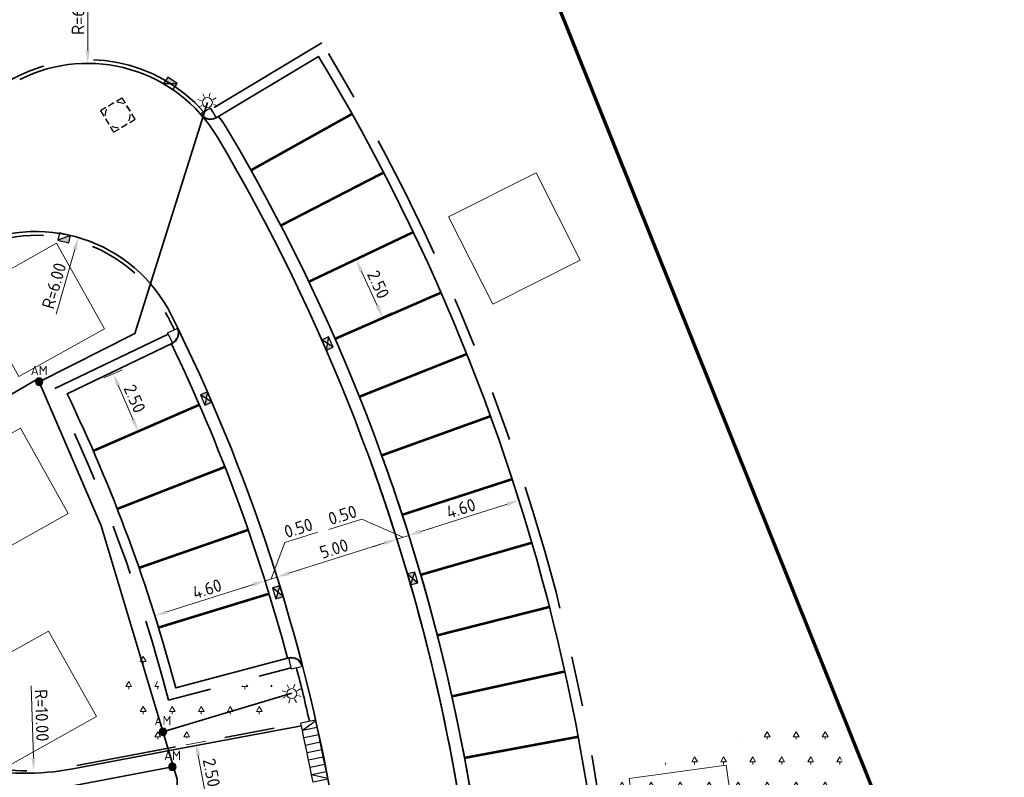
# Model space of a CAD drawing. Header units: metres. Extents: x 109063 to 109671, y 521086 to 521391.
# Tile 72 of 85: x 109318 to 109357, y 521324 to 521354. Entities that reach past the tile are written whole.
import ezdxf
from ezdxf.enums import TextEntityAlignment as Align
from ezdxf.lldxf.tags import DXFTag

# ---------------------------------------------------------------- set-up
doc = ezdxf.new("R2010")
doc.units = ezdxf.units.M
doc.header["$PDMODE"] = 2
for name, pattern in [('NLCS-HIDDEN', [4, 2, -2]), ('VH-OPSLUITBAND-SO', [10, 4, -2, 2, -2]), ('VH-TROTTOIRBAND-SO', [15, 5, -2, 2, -2, 2, -2])]:
    doc.linetypes.add(name, pattern=pattern)
for name, color, linetype, lineweight in [('N-WE-GR-BEPLANTING_NATUUR_BOS-A-200', 92, 'Continuous', 18), ('N-WE-KG-WERKGRENS_FASE 3A-G', 10, 'XX-WERKGRENS_CIRCEL', 70), ('N-WE-KL-ET_LS_OV_LICHTMAST-S', 190, 'Continuous', 25), ('N-WE-OV-HULPSTUK_MOF-S-200', 190, 'Continuous', 25), ('N-WE-OV-KABEL_GROEP4-G', 210, 'OV-KABEL-SO', 35), ('N-WE-RI-HWA_GOOT-G', 150, 'Continuous', 35), ('N-WE-RI-HWA_KOLK_STRAATKOLK-S-200', 150, 'Continuous', 25), ('N-WE-RI-HWA_KOLK_TROTTOIRKOLK-S-200', 150, 'Continuous', 25), ('N-WE-RI-PUT-S-250', 7, 'Continuous', 25), ('N-WE-VH-KANTOPSLUITING_ELEMENT_INRIT-S', 7, 'Continuous', 25), ('N-WE-VH-KANTOPSLUITING_OPSLUITBAND_100X200-G', 150, 'VH-OPSLUITBAND-SO', 35), ('N-WE-VH-KANTOPSLUITING_TROTTOIRBAND_130 150_160_HOEKBLOK-S', 210, 'Continuous', 25), ('N-WE-VH-KANTOPSLUITING_TROTTOIRBAND_130X150-G', 210, 'VH-TROTTOIRBAND-SO', 35), ('N-WE-VH-KANTVERHARDING_WEG-G', 4, 'Continuous', 35), ('N-WE-VW-MARKERING_PARKEERVAK-G', 7, 'NLCS-HIDDEN', 35), ('X-XX-AL-M', 7, 'Continuous', 18)]:
    doc.layers.add(name, color=color, linetype=linetype, lineweight=lineweight)
for name, color, linetype, lineweight, true_color in [('N-WE-GR-BOOMVAK-G', 7, 'Continuous', 18, 0xcc6600), ('N-WE-OV-KABEL_AANSLUITKABEL-G', 3, 'OV-KABEL-SO', 35, 0x00ff00), ('N-WE-VH-KANTOPSLUITING_TROTTOIRBAND_400-G', 6, 'VH-TROTTOIRBAND-SO', 35, 0xff00ff)]:
    doc.layers.add(name, color=color, linetype=linetype, lineweight=lineweight, true_color=true_color)
doc.layers.get('0').freeze()
doc.styles.add('NLCS-ISO', font='NLCS-ISO.ttf')
doc.styles.add('NLCS-ISO-M200-T25', font='NLCS-ISO.ttf', dxfattribs={"height": 0.5})
doc.styles.get("Standard").update_dxf_attribs({"font": 'isocpeur.ttf'})
tags = doc.linetypes.add('OV-KABEL-SO', pattern='A,4,-1,[103,NLCS.SHX,S=0.75,R=0,X=0,Y=0],-1,4,-1.5,["0V",Standard,S=1,R=0,X=0,Y=-0.5],-3', length=14.5).pattern_tags.tags
tags[18] = DXFTag(74, 10)
doc.linetypes.add('XX-WERKGRENS_CIRCEL', pattern='A,10,-2.5,[69,NLCS.SHX,S=1,R=0,X=0,Y=0],-2.5', length=15)
doc.dimstyles.new('NLCS-M200-T25-PIJL_L2_H2', dxfattribs={"dimscale": 0.2, "dimtxt": 2.5, "dimasz": 2.5, "dimexe": 2, "dimexo": 2, "dimgap": 0.7, "dimtad": 1, "dimzin": 0, "dimdsep": 46, "dimtxsty": 'NLCS-ISO-M200-T25', "dimcen": 0, "dimdle": 2, "dimclrd": 256, "dimclre": 256, "dimclrt": 256, "dimazin": 0, "dimtfac": 1, "dimtdec": 3, "dimtofl": 0, "dimtmove": 0, "dimatfit": 3, "dimfxl": 2, "dimfxlon": 1, "dimtfillclr": 256, "dimtolj": 1, "dimtzin": 0, "dimlwd": -1, "dimlwe": -1, "dimarcsym": 0})
pattern_1 = [(0, (109286.0104, 521173.618), (0.57735, 1), [0.23094, -0.92376]), (240, (109286.1259, 521173.818), (0.5773504, -1), [0.23094, -0.92376]), (300, (109286.1259, 521173.818), (1.1547004, 2e-07), [0.23094, -0.92376]), (270, (109286.1259, 521173.61804), (0.57735, -1), [0.1, -1.9])]

# ---------------------------------------------------------------- blocks, each defined once
blk = doc.blocks.new('*D112')
at = {"layer": 'Defpoints', "color": 0, "transparency": 16777216}
for p in [(109320.294, 521352.425), (109320.292, 521346.425)]:
    blk.add_point(p, dxfattribs=at)
at = {"layer": 'X-XX-AL-M', "transparency": 16777216}
blk.add_line((109320.295, 521355.555), (109320.294, 521352.925), dxfattribs=at)
blk.add_solid([(109320.211, 521352.925), (109320.378, 521352.925), (109320.294, 521352.425)], dxfattribs=at)
at = {"layer": 'X-XX-AL-M', "transparency": 16777216, "insert": (109319.905, 521354.49), "char_height": 0.5, "attachment_point": 5, "rotation": 89.9802, "style": 'NLCS-ISO-M200-T25', "bg_fill": 3, "box_fill_scale": 1.1, "bg_fill_color": 256, "bg_fill_true_color": 13158600, "bg_fill_transparency": 0}
blk.add_mtext('\\A1;R=6.00', dxfattribs=at)
blk = doc.blocks.new('*D125')
at = {"layer": 'Defpoints', "color": 0, "transparency": 16777216}
for p in [(109328.87, 521326.177), (109329.334, 521323.721), (109325.063, 521322.914)]:
    blk.add_point(p, dxfattribs=at)
at = {"layer": 'X-XX-AL-M', "transparency": 16777216}
for p, q in [((109324.992, 521325.445), (109324.206, 521325.296)), ((109324.691, 521324.879), (109324.97, 521323.405)), ((109325.456, 521322.988), (109324.67, 521322.84))]:
    blk.add_line(p, q, dxfattribs=at)
for points in [[(109324.773, 521324.895), (109324.61, 521324.864), (109324.599, 521325.37)], [(109325.052, 521323.421), (109324.888, 521323.39), (109325.063, 521322.914)]]:
    blk.add_solid(points, dxfattribs=at)
at = {"layer": 'X-XX-AL-M', "transparency": 16777216, "insert": (109325.218, 521324.192), "char_height": 0.5, "attachment_point": 5, "rotation": 280.699, "style": 'NLCS-ISO-M200-T25', "bg_fill": 3, "box_fill_scale": 1.1, "bg_fill_color": 256, "bg_fill_true_color": 13158600, "bg_fill_transparency": 0}
blk.add_mtext('\\A1;2.50', dxfattribs=at)
blk = doc.blocks.new('*D132')
at = {"layer": 'Defpoints', "color": 0, "transparency": 16777216}
for p in [(109327.347, 521331.828), (109327.347, 521331.828), (109322.962, 521330.437)]:
    blk.add_point(p, dxfattribs=at)
at = {"layer": 'X-XX-AL-M', "transparency": 16777216}
for p, q in [((109327.347, 521331.828), (109327.468, 521331.446)), ((109323.439, 521330.588), (109326.871, 521331.677)), ((109322.962, 521330.437), (109323.083, 521330.056))]:
    blk.add_line(p, q, dxfattribs=at)
for points in [[(109326.845, 521331.756), (109326.896, 521331.597), (109327.347, 521331.828)], [(109323.414, 521330.668), (109323.464, 521330.509), (109322.962, 521330.437)]]:
    blk.add_solid(points, dxfattribs=at)
at = {"layer": 'X-XX-AL-M', "transparency": 16777216, "insert": (109325.037, 521331.504), "char_height": 0.5, "attachment_point": 5, "rotation": 17.5971, "style": 'NLCS-ISO-M200-T25', "bg_fill": 3, "box_fill_scale": 1.1, "bg_fill_color": 256, "bg_fill_true_color": 13158600, "bg_fill_transparency": 0}
blk.add_mtext('\\A1;4.60', dxfattribs=at)
blk = doc.blocks.new('*D133')
at = {"layer": 'Defpoints', "color": 0, "transparency": 16777216}
for p in [(109327.347, 521331.828), (109327.824, 521331.979), (109327.824, 521331.979)]:
    blk.add_point(p, dxfattribs=at)
at = {"layer": 'X-XX-AL-M', "transparency": 16777216}
for p, q in [((109328.133, 521333.347), (109329.448, 521333.764)), ((109327.585, 521331.903), (109328.133, 521333.347)), ((109327.824, 521331.979), (109327.703, 521332.36)), ((109328.3, 521332.13), (109328.777, 521332.281)), ((109327.347, 521331.828), (109327.226, 521332.209)), ((109327.347, 521331.828), (109327.824, 521331.979)), ((109326.87, 521331.677), (109326.394, 521331.525))]:
    blk.add_line(p, q, dxfattribs=at)
for points in [[(109326.845, 521331.756), (109326.896, 521331.597), (109327.347, 521331.828)], [(109328.275, 521332.209), (109328.325, 521332.051), (109327.824, 521331.979)]]:
    blk.add_solid(points, dxfattribs=at)
at = {"layer": 'X-XX-AL-M', "transparency": 16777216, "insert": (109328.673, 521333.927), "char_height": 0.5, "attachment_point": 5, "rotation": 17.5971, "style": 'NLCS-ISO-M200-T25', "bg_fill": 3, "box_fill_scale": 1.1, "bg_fill_color": 256, "bg_fill_true_color": 13158600, "bg_fill_transparency": 0}
blk.add_mtext('\\A1;0.50', dxfattribs=at)
blk = doc.blocks.new('*D134')
at = {"layer": 'Defpoints', "color": 0, "transparency": 16777216}
for p in [(109332.59, 521333.49), (109332.59, 521333.49), (109327.824, 521331.979)]:
    blk.add_point(p, dxfattribs=at)
at = {"layer": 'X-XX-AL-M', "transparency": 16777216}
for p, q in [((109332.59, 521333.49), (109332.469, 521333.872)), ((109328.3, 521332.13), (109332.113, 521333.339)), ((109327.824, 521331.979), (109327.703, 521332.36))]:
    blk.add_line(p, q, dxfattribs=at)
for points in [[(109332.088, 521333.419), (109332.138, 521333.26), (109332.59, 521333.49)], [(109328.275, 521332.209), (109328.325, 521332.051), (109327.824, 521331.979)]]:
    blk.add_solid(points, dxfattribs=at)
at = {"layer": 'X-XX-AL-M', "transparency": 16777216, "insert": (109330.089, 521333.106), "char_height": 0.5, "attachment_point": 5, "rotation": 17.597, "style": 'NLCS-ISO-M200-T25', "bg_fill": 3, "box_fill_scale": 1.1, "bg_fill_color": 256, "bg_fill_true_color": 13158600, "bg_fill_transparency": 0}
blk.add_mtext('\\A1;5.00', dxfattribs=at)
blk = doc.blocks.new('*D135')
at = {"layer": 'Defpoints', "color": 0, "transparency": 16777216}
for p in [(109337.397, 521335.204), (109337.452, 521335.031), (109333.012, 521333.813)]:
    blk.add_point(p, dxfattribs=at)
at = {"layer": 'X-XX-AL-M', "transparency": 16777216}
for p, q in [((109337.452, 521335.031), (109337.573, 521334.65)), ((109333.544, 521333.792), (109336.975, 521334.88)), ((109333.067, 521333.641), (109333.188, 521333.259))]:
    blk.add_line(p, q, dxfattribs=at)
for points in [[(109336.95, 521334.959), (109337, 521334.801), (109337.452, 521335.031)], [(109333.518, 521333.871), (109333.569, 521333.712), (109333.067, 521333.641)]]:
    blk.add_solid(points, dxfattribs=at)
at = {"layer": 'X-XX-AL-M', "transparency": 16777216, "insert": (109335.141, 521334.708), "char_height": 0.5, "attachment_point": 5, "rotation": 17.597, "style": 'NLCS-ISO-M200-T25', "bg_fill": 3, "box_fill_scale": 1.1, "bg_fill_color": 256, "bg_fill_true_color": 13158600, "bg_fill_transparency": 0}
blk.add_mtext('\\A1;4.60', dxfattribs=at)
blk = doc.blocks.new('*D136')
at = {"layer": 'Defpoints', "color": 0, "transparency": 16777216}
for p in [(109332.59, 521333.49), (109332.591, 521333.486), (109333.067, 521333.641)]:
    blk.add_point(p, dxfattribs=at)
at = {"layer": 'X-XX-AL-M', "transparency": 16777216}
for p, q in [((109331.202, 521334.281), (109329.886, 521333.867)), ((109332.83, 521333.561), (109331.202, 521334.281)), ((109333.545, 521333.786), (109334.022, 521333.936)), ((109333.068, 521333.636), (109332.591, 521333.486)), ((109332.591, 521333.486), (109332.711, 521333.105)), ((109333.068, 521333.636), (109333.188, 521333.255)), ((109332.114, 521333.336), (109331.637, 521333.186))]:
    blk.add_line(p, q, dxfattribs=at)
for points in [[(109333.52, 521333.866), (109333.57, 521333.707), (109333.068, 521333.636)], [(109332.089, 521333.416), (109332.139, 521333.257), (109332.591, 521333.486)]]:
    blk.add_solid(points, dxfattribs=at)
at = {"layer": 'X-XX-AL-M', "transparency": 16777216, "insert": (109330.427, 521334.446), "char_height": 0.5, "attachment_point": 5, "rotation": 17.4621, "style": 'NLCS-ISO-M200-T25', "bg_fill": 3, "box_fill_scale": 1.1, "bg_fill_color": 256, "bg_fill_true_color": 13158600, "bg_fill_transparency": 0}
blk.add_mtext('\\A1;0.50', dxfattribs=at)
blk = doc.blocks.new('*D162')
at = {"layer": 'Defpoints', "color": 0, "transparency": 16777216}
for p in [(109319.473, 521339.272), (109322.3, 521337.776), (109320.469, 521336.98)]:
    blk.add_point(p, dxfattribs=at)
at = {"layer": 'X-XX-AL-M', "transparency": 16777216}
for p, q in [((109320.937, 521339.909), (109321.671, 521340.228)), ((109321.503, 521339.61), (109322.101, 521338.235)), ((109321.934, 521337.617), (109322.667, 521337.936))]:
    blk.add_line(p, q, dxfattribs=at)
for points in [[(109321.58, 521339.643), (109321.427, 521339.577), (109321.304, 521340.068)], [(109322.177, 521338.268), (109322.025, 521338.202), (109322.3, 521337.776)]]:
    blk.add_solid(points, dxfattribs=at)
at = {"layer": 'X-XX-AL-M', "transparency": 16777216, "insert": (109322.16, 521339.078), "char_height": 0.5, "attachment_point": 5, "rotation": 293.4992, "style": 'NLCS-ISO-M200-T25', "bg_fill": 3, "box_fill_scale": 1.1, "bg_fill_color": 256, "bg_fill_true_color": 13158600, "bg_fill_transparency": 0}
blk.add_mtext('\\A1;2.50', dxfattribs=at)
blk = doc.blocks.new('*D163')
at = {"layer": 'Defpoints', "color": 0, "transparency": 16777216}
for p in [(109329.09, 521343.732), (109332.02, 521342.325), (109330.131, 521341.459)]:
    blk.add_point(p, dxfattribs=at)
at = {"layer": 'X-XX-AL-M', "transparency": 16777216}
for p, q in [((109330.615, 521344.431), (109331.343, 521344.764)), ((109331.187, 521344.143), (109331.812, 521342.78)), ((109331.657, 521342.159), (109332.384, 521342.492))]:
    blk.add_line(p, q, dxfattribs=at)
for points in [[(109331.263, 521344.178), (109331.111, 521344.108), (109330.979, 521344.598)], [(109331.888, 521342.814), (109331.736, 521342.745), (109332.02, 521342.325)]]:
    blk.add_solid(points, dxfattribs=at)
at = {"layer": 'X-XX-AL-M', "transparency": 16777216, "insert": (109331.854, 521343.624), "char_height": 0.5, "attachment_point": 5, "rotation": 294.6209, "style": 'NLCS-ISO-M200-T25', "bg_fill": 3, "box_fill_scale": 1.1, "bg_fill_color": 256, "bg_fill_true_color": 13158600, "bg_fill_transparency": 0}
blk.add_mtext('\\A1;2.50', dxfattribs=at)
blk = doc.blocks.new('*D212')
at = {"layer": 'Defpoints', "color": 0, "transparency": 16777216}
for p in [(109319.915, 521345.495), (109318.246, 521339.732)]:
    blk.add_point(p, dxfattribs=at)
at = {"layer": 'X-XX-AL-M', "transparency": 16777216}
blk.add_line((109319.03, 521342.44), (109319.776, 521345.015), dxfattribs=at)
blk.add_solid([(109319.696, 521345.038), (109319.856, 521344.992), (109319.915, 521345.495)], dxfattribs=at)
at = {"layer": 'X-XX-AL-M', "transparency": 16777216, "insert": (109318.952, 521343.571), "char_height": 0.5, "attachment_point": 5, "rotation": 73.8487, "style": 'NLCS-ISO-M200-T25', "bg_fill": 3, "box_fill_scale": 1.1, "bg_fill_color": 256, "bg_fill_true_color": 13158600, "bg_fill_transparency": 0}
blk.add_mtext('\\A1;R=6.00', dxfattribs=at)
blk = doc.blocks.new('SRI-KOLK_STRAAT-SO')
h = blk.add_hatch(color=256)
h.dxf.hatch_style = 1
h.paths.add_polyline_path([(-1.125, 1.5), (-1.125, 0), (0, 0.75)])
h.paths.add_polyline_path([(1.125, 1.5), (0, 0.75), (1.125, 0)])
for p, q in [((-1.125, 0), (1.125, 1.5)), ((1.125, 0), (-1.125, 1.5))]:
    blk.add_line(p, q)
blk.add_lwpolyline([(-1.125, 0), (1.125, 0), (1.125, 1.5), (-1.125, 1.5)], close=True)
blk = doc.blocks.new('SRI-KOLK_TROTTOIR-SO')
blk.add_hatch(color=256).paths.add_polyline_path([(1.125, 1.5), (-1.125, 1.5), (-1.125, 0)])
blk.add_line((-1.125, 0), (1.125, 1.5))
at = {"flags": 128}
blk.add_lwpolyline([(-1.125, 0), (1.125, 0), (1.125, 1.5), (-1.125, 1.5)], close=True, dxfattribs=at)
blk = doc.blocks.new('*D259')
at = {"layer": 'Defpoints', "color": 0, "transparency": 16777216}
for p in [(109317.824, 521334.267), (109318.145, 521324.272)]:
    blk.add_point(p, dxfattribs=at)
at = {"layer": 'X-XX-AL-M', "transparency": 16777216}
blk.add_line((109318.037, 521327.651), (109318.129, 521324.772), dxfattribs=at)
blk.add_solid([(109318.213, 521324.775), (109318.046, 521324.769), (109318.145, 521324.272)], dxfattribs=at)
at = {"layer": 'X-XX-AL-M', "transparency": 16777216, "insert": (109318.465, 521326.474), "char_height": 0.5, "attachment_point": 5, "rotation": 271.8443, "style": 'NLCS-ISO-M200-T25', "bg_fill": 3, "box_fill_scale": 1.1, "bg_fill_color": 256, "bg_fill_true_color": 13158600, "bg_fill_transparency": 0}
blk.add_mtext('\\A1;R=10.00', dxfattribs=at)
blk = doc.blocks.new('*D261')
at = {"layer": 'Defpoints', "color": 0, "transparency": 16777216}
for p in [(109318.006, 521329.824), (109318.231, 521321.827)]:
    blk.add_point(p, dxfattribs=at)
at = {"layer": 'X-XX-AL-M', "transparency": 16777216}
blk.add_line((109318.319, 521318.698), (109318.245, 521321.327), dxfattribs=at)
blk.add_solid([(109318.328, 521321.33), (109318.162, 521321.325), (109318.231, 521321.827)], dxfattribs=at)
at = {"layer": 'X-XX-AL-M', "transparency": 16777216, "insert": (109318.679, 521319.774), "char_height": 0.5, "attachment_point": 5, "rotation": 271.6112, "style": 'NLCS-ISO-M200-T25', "bg_fill": 3, "box_fill_scale": 1.1, "bg_fill_color": 256, "bg_fill_true_color": 13158600, "bg_fill_transparency": 0}
blk.add_mtext('\\A1;R=8.00', dxfattribs=at)
blk = doc.blocks.new('SKL-ET_OV_LICHTMAST-SO')
at = {"color": 0, "linetype": 'ByBlock', "lineweight": 18}
for points in [[(0, 2), (0, 1.25)], [(-1.25, 0), (-2, 0)], [(-1.41, 1.41), (-0.88, 0.88)], [(0.88, 0.88), (1.41, 1.41)], [(2, 0), (1.25, 0)], [(-1.41, -1.41), (-0.88, -0.88)], [(0, -1.25), (0, -2)], [(0.88, -0.88), (1.41, -1.41)]]:
    blk.add_lwpolyline(points, dxfattribs=at)
blk.add_circle((0, 0), 1, dxfattribs=at)
blk = doc.blocks.new('SVH-INRITELEMENT_130 150_600X200X300_LINKS')
for p, q in [((0, 0.6), (0.3, 0.6)), ((0, 0), (0, 0.6)), ((0.031, 0), (0.3, 0.6)), ((0.3, 0), (0.3, 0.6)), ((0, 0), (0.3, 0))]:
    blk.add_line(p, q)
blk = doc.blocks.new('SVH-INRITELEMENT_130 150_600X200X300_MIDDEN')
for p, q in [((0, 0.6), (0.3, 0.6)), ((0, 0), (0, 0.6)), ((0.3, 0), (0.3, 0.6)), ((0, 0), (0.3, 0))]:
    blk.add_line(p, q)
blk = doc.blocks.new('SVH-INRITELEMENT_130 150_600X200X300_RECHTS')
for p, q in [((0, 0.6), (0.3, 0.6)), ((0, 0), (0, 0.6)), ((0.269, 0), (0, 0.6)), ((0.3, 0), (0.3, 0.6)), ((0, 0), (0.3, 0))]:
    blk.add_line(p, q)
blk = doc.blocks.new('SRI-PUT_OPHOOGTEBRENGEN-SO')
for p, q in [((-0.5, 2), (0.5, 2)), ((-2, -0.5), (-2, 0.5)), ((2, -0.5), (2, 0.5)), ((-0.5, -2), (0.5, -2))]:
    blk.add_line(p, q)
for points in [[(-1, 2), (-2, 2), (-2, 1)], [(1, 2), (2, 2), (2, 1)], [(-1, -2), (-2, -2), (-2, -1)], [(1, -2), (2, -2), (2, -1)]]:
    blk.add_lwpolyline(points)
for start, end in [(120, 150), (75.5225, 104.4775), (30, 60), (165.5225, 194.4775), (345.5225, 14.4775), (210, 240), (300, 330), (255.5225, 284.4775)]:
    blk.add_arc((0, 0), 2, start, end)
blk = doc.blocks.new('SVH-TROTTOIRBAND HOEKBLOK_130 150X160_R450_H90UITW_VB-MM')
at = {"linetype": 'Continuous'}
for q in [(450, 450), (0, 0)]:
    blk.add_line((0, 450), q, dxfattribs=at)
for radius in [450, 430]:
    blk.add_arc((0, 450), radius, 270, 0, dxfattribs=at)
blk = doc.blocks.new('SOV-HULP_MOF_AFTAKMOF-SO')
h = blk.add_hatch(color=256)
h.dxf.hatch_style = 1
edge = h.paths.add_edge_path()
edge.add_arc((0, 0), 1, 180, 360)
edge.add_arc((0, 0), 1, 0, 180)
at = {"flags": 128}
blk.add_lwpolyline([(-1, 0, 1), (1, 0, 1)], format="xyb", close=True, dxfattribs=at)
at = {"style": 'NLCS-ISO'}
blk.add_attdef('AM', text='', height=2.5, dxfattribs=at).set_placement((0, 3), align=Align.MIDDLE)
at = {"style": 'NLCS-ISO', "flags": 1}
for tag, p in [('OMSCHRIJVING_LEGENDA', (0, -8.43)), ('LOCATIE', (0, -12.22)), ('MASTNUMMER', (0, -16)), ('VAN', (0, -19.78)), ('NAAR', (0, -23.57)), ('AFTAKKING', (0, -27.35)), ('VOEDINGSPUNT', (0, -31.14)), ('GROEPSNUMMER', (0, -34.92)), ('POSITIE_X', (0, -38.71)), ('POSITIE_Y', (0, -42.49)), ('OVERIGE_OPMERKING(EN)_2', (0, -50.06))]:
    blk.add_attdef(tag, p, '', height=1.8, dxfattribs=at)
at = {"style": 'NLCS-ISO'}
blk.add_attdef('OVERIGE_OPMERKING(EN)_1', (0, -46.28), '', height=1.8, dxfattribs=at)

msp = doc.modelspace()

# ---------------------------------------------------------------- hatches: boundary and pattern name
at = {"layer": 'N-WE-GR-BEPLANTING_NATUUR_BOS-A-200'}
h = msp.add_hatch(dxfattribs=at)
h.set_pattern_fill('AGR-BOS-SO', color=256, scale=0.2, pattern_type=2)
h.set_pattern_definition(pattern_1)
h.paths.add_polyline_path([(109340.746, 521323.744), (109349.549, 521326.629), (109350.918, 521323.031), (109341.241, 521320.212), (109340.999, 521322.081)])

# ---------------------------------------------------------------- linework, layer by layer
at = {"layer": 'N-WE-GR-BOOMVAK-G'}
for points in [[(109338.13, 521348.072), (109339.887, 521344.59), (109336.404, 521342.834), (109334.648, 521346.316)], [(109345.693, 521324.495), (109346.232, 521320.632), (109342.37, 521320.093), (109341.83, 521323.955)]]:
    msp.add_lwpolyline(points, close=True, dxfattribs=at)
at = {"layer": 'N-WE-RI-HWA_GOOT-G'}
for radius, start, end in [(76.862, 18.03498, 19.82432), (76.862, 18.03498, 19.82432), (76.362, 18.03498, 19.82432), (76.362, 4.98982, 18.03498), (76.862, 4.98982, 18.03498)]:
    msp.add_arc((109259.747, 521310.576), radius, start, end, dxfattribs=at)
at = {"layer": 'N-WE-VH-KANTOPSLUITING_TROTTOIRBAND_130X150-G'}
msp.add_lwpolyline([(109315.177, 521350.715, -0.002466), (109317.354, 521351.831, -0.000184), (109317.517, 521351.913, -0.341983), (109324.912, 521350.484)], format="xyb", dxfattribs=at)
at = {"layer": 'N-WE-VH-KANTOPSLUITING_TROTTOIRBAND_130X150-G', "flags": 128}
for points in [[(109313.871, 521344.023, -0.001905), (109315.5, 521344.898, -0.421917), (109323.482, 521342.341, -0.002036), (109323.738, 521341.821, -0.002036)], [(109328.597, 521328.37, -0.007762), (109329.116, 521326.224)]]:
    msp.add_lwpolyline(points, format="xyb", dxfattribs=at)
at = {"layer": 'N-WE-VH-KANTOPSLUITING_TROTTOIRBAND_400-G'}
msp.add_lwpolyline([(109324.818, 521350.369), (109324.815, 521350.367)], dxfattribs=at)
at = {"layer": 'N-WE-VH-KANTOPSLUITING_TROTTOIRBAND_400-G', "flags": 128}
msp.add_lwpolyline([(109323.49, 521341.646), (109318.938, 521339.459, -0.050225), (109323.509, 521327.073), (109328.391, 521328.368)], format="xyb", dxfattribs=at)
msp.add_lwpolyline([(109323.897, 521341.841), (109323.893, 521341.839)], dxfattribs=at)
at = {"layer": 'N-WE-VH-KANTVERHARDING_WEG-G'}
msp.add_lwpolyline([(109325.501, 521350.313, -0.02667), (109325.886, 521349.736, -0.164436), (109336.081, 521301.565, -0.005037), (109335.865, 521299.905, -0.005037)], format="xyb", dxfattribs=at)
at = {"layer": 'N-WE-VH-KANTVERHARDING_WEG-G', "flags": 128}
for points in [[(109323.663, 521341.285), (109319.473, 521339.272, -0.047182), (109323.794, 521327.563), (109328.289, 521328.755)], [(109323.619, 521341.264, -0.047182), (109328.241, 521328.742, -0.047182)], [(109313.69, 521324.836), (109315.65, 521324.404, 0.101265), (109319.699, 521324.343), (109323.972, 521325.15), (109328.792, 521326.061)]]:
    msp.add_lwpolyline(points, format="xyb", dxfattribs=at)
at = {"layer": 'N-WE-VH-KANTVERHARDING_WEG-G'}
for centre, radius, start, end in [((109320.292, 521346.425), 6, 30.6259, 116.8197), ((109259.727, 521310.57), 76.383, 353.27447, 30.62591), ((109318.246, 521339.732), 6, 26.489, 117.9919), ((109259.728, 521310.57), 71.382, 353.27755, 26.48904)]:
    msp.add_arc(centre, radius, start, end, dxfattribs=at)
at = {"layer": 'N-WE-VW-MARKERING_PARKEERVAK-G', "ltscale": 0.5, "const_width": 0.1}
for points in [[(109326.788, 521348.17), (109330.806, 521350.41)], [(109327.975, 521345.97), (109332.063, 521348.078)], [(109329.09, 521343.732), (109333.245, 521345.707)], [(109330.131, 521341.459), (109334.348, 521343.298)], [(109331.098, 521339.154), (109335.373, 521340.854)], [(109320.513, 521336.999), (109324.731, 521338.833)], [(109331.99, 521336.819), (109336.317, 521338.379)], [(109321.466, 521334.688), (109325.751, 521336.362)], [(109332.805, 521334.455), (109337.181, 521335.874)], [(109322.332, 521332.343), (109326.676, 521333.854)], [(109333.543, 521332.067), (109337.963, 521333.343)], [(109323.108, 521329.967), (109327.507, 521331.313)], [(109334.203, 521329.656), (109338.662, 521330.787)], [(109334.783, 521327.228), (109339.276, 521328.218)], [(109335.285, 521324.778), (109339.808, 521325.62)]]:
    msp.add_lwpolyline(points, dxfattribs=at)

# ---------------------------------------------------------------- block references
at = {"layer": 'N-WE-KL-ET_LS_OV_LICHTMAST-S', "xscale": 0.2, "yscale": 0.2, "zscale": 0.2, "rotation": 27.7805159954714}
for p in [(109325.052, 521350.862), (109328.408, 521327.336)]:
    msp.add_blockref('SKL-ET_OV_LICHTMAST-SO', p, dxfattribs=at)
at = {"layer": 'N-WE-OV-HULPSTUK_MOF-S-200', "xscale": 0.15, "yscale": 0.15, "zscale": 0.2}
for p in [(109323.283, 521325.816), (109323.663, 521324.423)]:
    msp.add_blockref('SOV-HULP_MOF_AFTAKMOF-SO', p, dxfattribs=at).add_auto_attribs({'AM': 'AM'})
at = {"layer": 'N-WE-RI-HWA_KOLK_STRAATKOLK-S-200', "xscale": 0.2, "yscale": 0.2, "zscale": 0.2}
for p, rotation in [((109325.143, 521339.14), 113.3753238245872), ((109333.076, 521331.884), 284.4212892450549)]:
    msp.add_blockref('SRI-KOLK_STRAAT-SO', p, dxfattribs=dict(at, rotation=rotation))
at = {"layer": 'N-WE-RI-HWA_KOLK_TROTTOIRKOLK-S-200', "xscale": 0.2, "yscale": 0.2, "zscale": 0.2, "rotation": 326.5432468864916}
msp.add_blockref('SRI-KOLK_TROTTOIR-SO', (109323.495, 521351.498), dxfattribs=at)
at = {"layer": 'N-WE-RI-PUT-S-250', "xscale": 0.25, "yscale": 0.25, "zscale": 0.25, "rotation": 211.8023423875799}
msp.add_blockref('SRI-PUT_OPHOOGTEBRENGEN-SO', (109321.486, 521350.368), dxfattribs=at)
at = {"layer": 'N-WE-VH-KANTOPSLUITING_TROTTOIRBAND_130 150_160_HOEKBLOK-S', "xscale": 0.001, "yscale": 0.001, "zscale": 0.001}
for p, rotation in [((109324.79, 521350.41), 301.0076672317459), ((109323.663, 521341.286), 25.66031469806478), ((109328.838, 521328.434), 104.69442812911)]:
    msp.add_blockref('SVH-TROTTOIRBAND HOEKBLOK_130 150X160_R450_H90UITW_VB-MM', p, dxfattribs=dict(at, rotation=rotation))

# ---------------------------------------------------------------- next in the draw order: dimensions: what is measured, and where the dimension line sits
at = {"layer": 'X-XX-AL-M'}
dim = msp.add_radius_dim(center=(109320.292, 521346.425), mpoint=(109320.294, 521352.425), dimstyle='NLCS-M200-T25-PIJL_L2_H2', override={"dimpost": 'R=<>', "dimtfill": 1}, dxfattribs=at)
dim.commit()
dim.dimension.update_dxf_attribs({"geometry": '*D112', "text_midpoint": (109319.905, 521354.49)})
dim = msp.add_aligned_dim(p1=(109319.473, 521339.272), p2=(109320.469, 521336.98), distance=1.997, dimstyle='NLCS-M200-T25-PIJL_L2_H2', override={"dimtfill": 1}, dxfattribs=at)
dim.commit()
dim.dimension.update_dxf_attribs({"geometry": '*D162', "text_midpoint": (109322.16, 521339.078)})
dim = msp.add_radius_dim(center=(109317.824, 521334.267), mpoint=(109318.145, 521324.272), dimstyle='NLCS-M200-T25-PIJL_L2_H2', override={"dimpost": 'R=<>', "dimtfill": 1}, dxfattribs=at)
dim.commit()
dim.dimension.update_dxf_attribs({"geometry": '*D259', "text_midpoint": (109318.075, 521326.461), "dimtype": 164})
dim = msp.add_linear_dim(base=(109325.063, 521322.914), p1=(109328.87, 521326.177), p2=(109329.334, 521323.721), angle=280.699, dimstyle='NLCS-M200-T25-PIJL_L2_H2', override={"dimtfill": 1}, dxfattribs=at)
dim.commit()
dim.dimension.update_dxf_attribs({"geometry": '*D125', "text_midpoint": (109324.835, 521324.12), "dimtype": 161})

# ---------------------------------------------------------------- next in the draw order: hatches: boundary and pattern name
at = {"layer": 'N-WE-GR-BEPLANTING_NATUUR_BOS-A-200'}
h = msp.add_hatch(dxfattribs=at)
h.set_pattern_fill('AGR-BOS-SO', color=256, scale=0.2, pattern_type=2)
h.set_pattern_definition(pattern_1)
h.paths.add_polyline_path([(109322.25, 521325.072), (109321.49, 521328.029), (109322.658, 521329.384), (109323.337, 521326.821), (109327.506, 521327.926), (109328.088, 521326.538)])

# ---------------------------------------------------------------- next in the draw order: linework, layer by layer
at = {"layer": 'N-WE-GR-BOOMVAK-G'}
msp.add_lwpolyline([(109317.612, 521337.907), (109319.514, 521334.502), (109316.109, 521332.601), (109314.207, 521336.005)], close=True, dxfattribs=at)
at = {"layer": 'N-WE-OV-KABEL_AANSLUITKABEL-G', "flags": 128}
msp.add_lwpolyline([(109323.283, 521325.816), (109328.414, 521327.351)], dxfattribs=at)
at = {"layer": 'N-WE-VH-KANTVERHARDING_WEG-G'}
msp.add_lwpolyline([(109325.407, 521350.256), (109329.473, 521352.7, -0.166726), (109340.649, 521301.023, -0.005047), (109340.421, 521299.267)], format="xyb", dxfattribs=at)

# ---------------------------------------------------------------- next in the draw order: block references
at = {"layer": 'N-WE-VH-KANTOPSLUITING_ELEMENT_INRIT-S'}
for name, p, rotation in [('SVH-INRITELEMENT_130 150_600X200X300_RECHTS', (109329.42, 521325.987), 101.7597297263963), ('SVH-INRITELEMENT_130 150_600X200X300_MIDDEN', (109329.482, 521325.694), 101.7597297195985), ('SVH-INRITELEMENT_130 150_600X200X300_MIDDEN', (109329.543, 521325.4), 101.7597297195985), ('SVH-INRITELEMENT_130 150_600X200X300_MIDDEN', (109329.604, 521325.106), 101.7597297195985), ('SVH-INRITELEMENT_130 150_600X200X300_MIDDEN', (109329.665, 521324.812), 101.7597297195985), ('SVH-INRITELEMENT_130 150_600X200X300_MIDDEN', (109329.726, 521324.519), 101.7597297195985), ('SVH-INRITELEMENT_130 150_600X200X300_MIDDEN', (109329.787, 521324.225), 101.7597297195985), ('SVH-INRITELEMENT_130 150_600X200X300_LINKS', (109329.847, 521323.931), 101.4032751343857)]:
    msp.add_blockref(name, p, dxfattribs=dict(at, rotation=rotation))

# ---------------------------------------------------------------- next in the draw order: dimensions: what is measured, and where the dimension line sits
at = {"layer": 'X-XX-AL-M'}
dim = msp.add_radius_dim(center=(109318.246, 521339.732), mpoint=(109319.915, 521345.495), dimstyle='NLCS-M200-T25-PIJL_L2_H2', override={"dimpost": 'R=<>', "dimtfill": 1}, dxfattribs=at)
dim.commit()
dim.dimension.update_dxf_attribs({"geometry": '*D212', "text_midpoint": (109319.326, 521343.463), "dimtype": 164})
dim = msp.add_radius_dim(center=(109318.006, 521329.824), mpoint=(109318.231, 521321.827), dimstyle='NLCS-M200-T25-PIJL_L2_H2', override={"dimpost": 'R=<>', "dimtfill": 1}, dxfattribs=at)
dim.commit()
dim.dimension.update_dxf_attribs({"geometry": '*D261', "text_midpoint": (109318.679, 521319.774)})

# ---------------------------------------------------------------- next in the draw order: linework, layer by layer
at = {"layer": 'N-WE-GR-BOOMVAK-G'}
for points in [[(109319.056, 521345.261), (109320.958, 521341.856), (109317.553, 521339.954), (109315.651, 521343.359)], [(109318.734, 521329.828), (109320.636, 521326.423), (109317.231, 521324.522), (109315.329, 521327.926)]]:
    msp.add_lwpolyline(points, close=True, dxfattribs=at)
at = {"layer": 'N-WE-OV-KABEL_AANSLUITKABEL-G', "flags": 128}
for points in [[(109318.36, 521339.75), (109322.17, 521341.67), (109325.052, 521350.862)], [(109311.909, 521327.939), (109312.209, 521324.452), (109317.884, 521323.327), (109323.663, 521324.423)]]:
    msp.add_lwpolyline(points, dxfattribs=at)

# ---------------------------------------------------------------- next in the draw order: block references
at = {"layer": 'N-WE-OV-HULPSTUK_MOF-S-200', "xscale": 0.15, "yscale": 0.15, "zscale": 0.2}
msp.add_blockref('SOV-HULP_MOF_AFTAKMOF-SO', (109318.36, 521339.75), dxfattribs=at).add_auto_attribs({'AM': 'AM'})
at = {"layer": 'N-WE-RI-HWA_KOLK_TROTTOIRKOLK-S-200', "xscale": 0.2, "yscale": 0.2, "zscale": 0.2, "rotation": 166.5711382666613}
msp.add_blockref('SRI-KOLK_TROTTOIR-SO', (109319.393, 521345.621), dxfattribs=at)

# ---------------------------------------------------------------- next in the draw order: dimensions: what is measured, and where the dimension line sits
at = {"layer": 'X-XX-AL-M'}
for p1, p2, distance, picture, middle in [((109329.09, 521343.732), (109330.131, 521341.459), 2.078, '*D163', (109331.854, 521343.624)), ((109333.012, 521333.813), (109337.397, 521335.204), -0.181, '*D135', (109335.141, 521334.708)), ((109322.962, 521330.437), (109327.347, 521331.828), 0, '*D132', (109325.037, 521331.504))]:
    dim = msp.add_aligned_dim(p1=p1, p2=p2, distance=distance, dimstyle='NLCS-M200-T25-PIJL_L2_H2', override={"dimtfill": 1}, dxfattribs=at)
    dim.commit()
    dim.dimension.update_dxf_attribs({"geometry": picture, "text_midpoint": middle})

# ---------------------------------------------------------------- next in the draw order: block references
at = {"layer": 'N-WE-RI-HWA_KOLK_STRAATKOLK-S-200', "xscale": 0.2, "yscale": 0.2, "zscale": 0.2, "rotation": 113.6920309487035}
msp.add_blockref('SRI-KOLK_STRAAT-SO', (109329.968, 521341.333), dxfattribs=at)

# ---------------------------------------------------------------- next in the draw order: dimensions: what is measured, and where the dimension line sits
at = {"layer": 'X-XX-AL-M'}
dim = msp.add_linear_dim(base=(109327.824, 521331.979), p1=(109327.347, 521331.828), p2=(109327.824, 521331.979), angle=17.5971, dimstyle='NLCS-M200-T25-PIJL_L2_H2', override={"dimtmove": 1, "dimtfill": 1}, dxfattribs=at)
dim.commit()
dim.dimension.update_dxf_attribs({"geometry": '*D133', "text_midpoint": (109328.266, 521333.389), "dimtype": 161})

# ---------------------------------------------------------------- next in the draw order: block references
at = {"layer": 'N-WE-RI-HWA_KOLK_STRAATKOLK-S-200', "xscale": 0.2, "yscale": 0.2, "zscale": 0.2, "rotation": 106.8715098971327}
msp.add_blockref('SRI-KOLK_STRAAT-SO', (109327.998, 521331.415), dxfattribs=at)

# ---------------------------------------------------------------- next in the draw order: dimensions: what is measured, and where the dimension line sits
at = {"layer": 'X-XX-AL-M'}
dim = msp.add_aligned_dim(p1=(109327.824, 521331.979), p2=(109332.59, 521333.49), distance=0, dimstyle='NLCS-M200-T25-PIJL_L2_H2', override={"dimtfill": 1}, dxfattribs=at)
dim.commit()
dim.dimension.update_dxf_attribs({"geometry": '*D134', "text_midpoint": (109330.089, 521333.106)})

# ---------------------------------------------------------------- next in the draw order: linework, layer by layer
at = {"layer": 'N-WE-VH-KANTOPSLUITING_OPSLUITBAND_100X200-G', "flags": 128}
msp.add_lwpolyline([(109296.793, 521332.916), (109299.806, 521329.123, 0.020766), (109300.072, 521328.816, 0.151047), (109302.588, 521327.385), (109308.731, 521326.031), (109309.183, 521328.082), (109314.261, 521326.963), (109313.809, 521324.912), (109315.671, 521324.502, 0.101265), (109319.68, 521324.441), (109323.954, 521325.249), (109329.116, 521326.224)], format="xyb", dxfattribs=at)

# ---------------------------------------------------------------- next in the draw order: dimensions: what is measured, and where the dimension line sits
at = {"layer": 'X-XX-AL-M'}
dim = msp.add_linear_dim(base=(109332.591, 521333.486), p1=(109333.067, 521333.641), p2=(109332.59, 521333.49), angle=197.4621, dimstyle='NLCS-M200-T25-PIJL_L2_H2', override={"dimtmove": 1, "dimtfill": 1}, dxfattribs=at)
dim.commit()
dim.dimension.update_dxf_attribs({"geometry": '*D136', "text_midpoint": (109331.068, 521334.239), "dimtype": 161})

# ---------------------------------------------------------------- next in the draw order: linework, layer by layer
at = {"layer": 'N-WE-KG-WERKGRENS_FASE 3A-G', "flags": 128}
msp.add_lwpolyline([(109325.985, 521089.891), (109318.976, 521087.098), (109317.759, 521090.31), (109323.357, 521094.593), (109238.454, 521245.385), (109219.993, 521235.574), (109205.062, 521230.405), (109136.282, 521195.493), (109151.524, 521165.711), (109133.203, 521154.372), (109118.97, 521166.626), (109096.884, 521210.772), (109081.12, 521240.821), (109089.41, 521256.905), (109098.836, 521261.004), (109101.047, 521258.31, 0.28099), (109115.146, 521256.234), (109161.484, 521279.683), (109182.49, 521274.188), (109197.384, 521282.23), (109207.411, 521265.019), (109222.743, 521273.13), (109202.684, 521306.819), (109330.854, 521375.957), (109334.104, 521366.956), (109359.352, 521304.007), (109395.916, 521316.767), (109395.014, 521304.654), (109407.223, 521303.045), (109419.647, 521302.279), (109418.208, 521287.556), (109409.708, 521288.408), (109419.013, 521237.753), (109418.562, 521234.864), (109426.445, 521234.185), (109428.101, 521222.066), (109421.278, 521222.223), (109442.345, 521149.248), (109444.21, 521130.53), (109415.056, 521118.995), (109417.942, 521109.017), (109389.8, 521098.734), (109393.219, 521089.125), (109386.118, 521086.75), (109367.934, 521091.648), (109364.106, 521102.437)], format="xyb", close=True, dxfattribs=at)
at = {"layer": 'N-WE-OV-KABEL_GROEP4-G', "flags": 128}
msp.add_lwpolyline([(109330.675, 521257.834), (109330.305, 521259.482), (109327.144, 521258.771), (109316.678, 521260.131), (109324.353, 521285.628), (109319.926, 521286.989), (109321.477, 521292.035), (109322.456, 521295.535), (109323.108, 521298.572), (109323.781, 521302.939), (109324.186, 521308.047), (109324.169, 521313.48), (109323.879, 521317.34), (109323.848, 521323.926), (109320.828, 521334.018), (109318.309, 521339.87), (109307.691, 521333.675), (109296.811, 521325.497), (109290.904, 521319.833), (109287.608, 521316.03)], dxfattribs=at)
at = {"layer": 'N-WE-VH-KANTOPSLUITING_TROTTOIRBAND_400-G'}
msp.add_lwpolyline([(109334.319, 521292.164), (109339.229, 521290.979, 0.008129), (109339.824, 521293.573, 0.022767), (109341.046, 521300.976, 0.16798), (109329.608, 521353.248), (109325.193, 521350.594)], format="xyb", dxfattribs=at)

doc.saveas('drawing.dxf')
